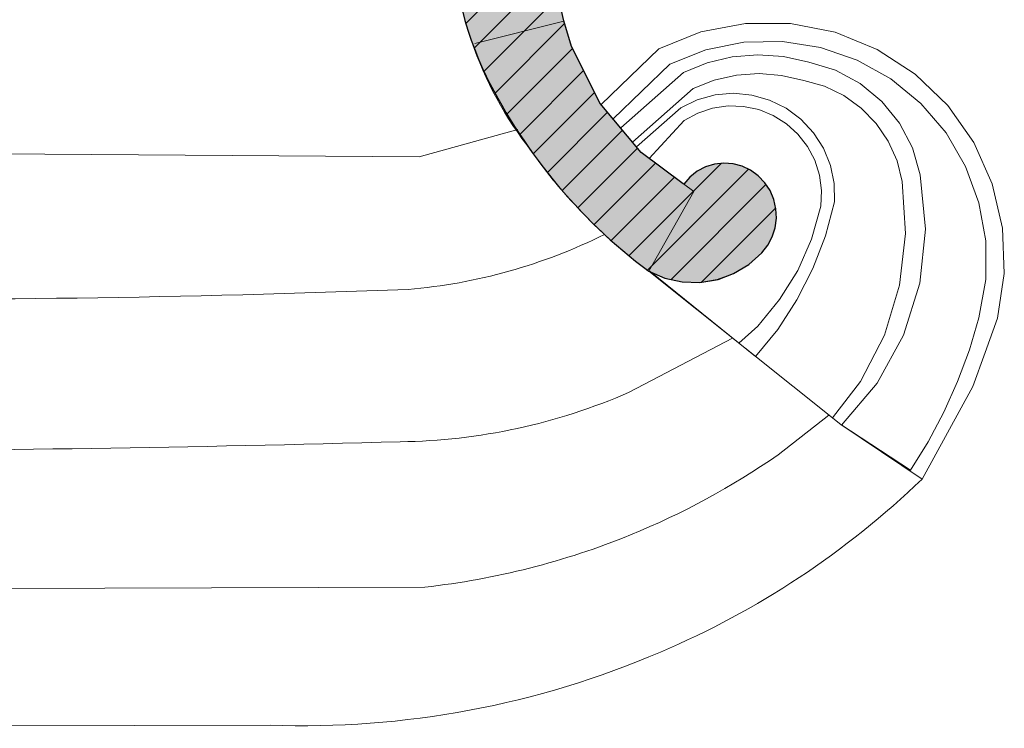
# Model space of a CAD drawing. Extents: x -6068 to 35118, y -17738 to 67348.
# Tile 96 of 243: x 1107 to 1375, y -2098 to -1905. Entities that reach past the tile are written whole.
import ezdxf

# ---------------------------------------------------------------- set-up
doc = ezdxf.new("R2010")
doc.units = 0
doc.header["$LTSCALE"] = 15
doc.linetypes.add('Continua', pattern=[0])
doc.linetypes.add('Cui_CONTINU', pattern=[0])
doc.layers.get('0').update_dxf_attribs({"linetype": 'CONTINUOUS'})
doc.layers.add('EDL_RDJ murs & cloisons', color=5, linetype='CONTINUOUS')
doc.layers.add('PIS-fond de plan', color=7, linetype='Cui_CONTINU')
for name, color, linetype, lineweight, true_color in [('Encombrement - NIVEAUX - Style par défaut', 7, 'Continua', 0, 0x000000), ('Enveloppe (vert.) Courbe - NIVEAUX - Style par défaut', 7, 'Continua', 0, 0x000000), ('Échelle - NIVEAUX - Style par défaut', 7, 'Continua', 0, 0x000000)]:
    doc.layers.add(name, color=color, linetype=linetype, lineweight=lineweight, true_color=true_color)

# ---------------------------------------------------------------- blocks, each defined once
blk = doc.blocks.new('EDL_RDJ plan_2025 10 17')
at = {"linetype": 'Continuous', "ltscale": 0.08}
h = blk.add_hatch(dxfattribs=at)
h.set_pattern_fill('ANSI31', color=9, scale=2)
edge = h.paths.add_edge_path()
edge.add_line((1270.3, -1751.21), (1239.9, -1750.95))
edge.add_line((1239.9, -1750.95), (1239.03, -1836.87))
edge.add_line((1239.03, -1836.87), (1234.15, -1836.83))
edge.add_line((1234.15, -1836.83), (1233.6, -1836.83))
edge.add_line((1233.6, -1836.83), (1233.36, -1874.7))
edge.add_line((1233.36, -1874.7), (1238.86, -1874.73))
edge.add_arc((1333.54, -1879.05), 94.78, 177.3903, 204.3238)
edge.add_arc((1381.71, -1853.93), 149.05, 205.4947, 233.2278)
edge.add_line((1292.49, -1973.32), (1296.9, -1975.2))
edge.add_line((1296.9, -1975.2), (1301.59, -1976.23))
edge.add_line((1301.59, -1976.23), (1306.39, -1976.36))
edge.add_line((1306.39, -1976.36), (1311.42, -1975.59))
edge.add_line((1311.42, -1975.59), (1315.64, -1973.95))
edge.add_line((1315.64, -1973.95), (1319.76, -1971.5))
edge.add_line((1319.76, -1971.5), (1323.36, -1968.32))
edge.add_line((1323.36, -1968.32), (1324.96, -1966.26))
edge.add_line((1324.96, -1966.26), (1326.18, -1963.96))
edge.add_line((1326.18, -1963.96), (1326.97, -1961.48))
edge.add_line((1326.97, -1961.48), (1327.3, -1958.9))
edge.add_line((1327.3, -1958.9), (1327.18, -1956.29))
edge.add_line((1327.18, -1956.29), (1326.6, -1953.76))
edge.add_line((1326.6, -1953.76), (1325.57, -1951.36))
edge.add_line((1325.57, -1951.36), (1324.14, -1949.19))
edge.add_line((1324.14, -1949.19), (1322.35, -1947.3))
edge.add_line((1322.35, -1947.3), (1320.28, -1945.8))
edge.add_line((1320.28, -1945.8), (1317.98, -1944.7))
edge.add_line((1317.98, -1944.7), (1315.51, -1944.05))
edge.add_line((1315.51, -1944.05), (1312.96, -1943.86))
edge.add_line((1312.96, -1943.86), (1310.43, -1944.14))
edge.add_line((1310.43, -1944.14), (1307.99, -1944.89))
edge.add_line((1307.99, -1944.89), (1305.73, -1946.08))
edge.add_line((1305.73, -1946.08), (1303.72, -1947.66))
edge.add_line((1303.72, -1947.66), (1302.04, -1949.58))
edge.add_line((1302.04, -1949.58), (1301.9, -1949.47))
edge.add_line((1301.9, -1949.47), (1290.45, -1940.95))
edge.add_line((1290.45, -1940.95), (1279.26, -1927.61))
edge.add_line((1279.26, -1927.61), (1271.45, -1912.05))
edge.add_line((1271.45, -1912.05), (1269.3, -1905.1))
edge.add_line((1269.3, -1905.1), (1267.21, -1895.86))
edge.add_line((1267.21, -1895.86), (1264.1, -1874.9))
edge.add_line((1264.1, -1874.9), (1273.36, -1874.96))
edge.add_line((1273.36, -1874.96), (1273.6, -1837.09))
edge.add_line((1273.6, -1837.09), (1268.03, -1837.05))
edge.add_line((1268.03, -1837.05), (1270.3, -1751.07))
edge.add_line((1270.3, -1751.07), (1270.3, -1751.21))
at = {"layer": 'EDL_RDJ murs & cloisons', "linetype": 'Continuous', "ltscale": 0.08}
h = blk.add_hatch(color=9, dxfattribs=at)
h.dxf.hatch_style = 1
edge = h.paths.add_edge_path()
edge.add_line((1270.3, -1751.21), (1239.9, -1750.95))
edge.add_line((1239.9, -1750.95), (1239.03, -1836.87))
edge.add_line((1239.03, -1836.87), (1234.15, -1836.83))
edge.add_line((1234.15, -1836.83), (1233.6, -1836.83))
edge.add_line((1233.6, -1836.83), (1233.36, -1874.7))
edge.add_line((1233.36, -1874.7), (1238.86, -1874.73))
edge.add_arc((1333.54, -1879.05), 94.78, 177.3903, 204.3238)
edge.add_arc((1381.71, -1853.93), 149.05, 205.4947, 233.2278)
edge.add_line((1292.49, -1973.32), (1296.9, -1975.2))
edge.add_line((1296.9, -1975.2), (1301.59, -1976.23))
edge.add_line((1301.59, -1976.23), (1306.39, -1976.36))
edge.add_line((1306.39, -1976.36), (1311.42, -1975.59))
edge.add_line((1311.42, -1975.59), (1315.64, -1973.95))
edge.add_line((1315.64, -1973.95), (1319.76, -1971.5))
edge.add_line((1319.76, -1971.5), (1323.36, -1968.32))
edge.add_line((1323.36, -1968.32), (1324.96, -1966.26))
edge.add_line((1324.96, -1966.26), (1326.18, -1963.96))
edge.add_line((1326.18, -1963.96), (1326.97, -1961.48))
edge.add_line((1326.97, -1961.48), (1327.3, -1958.9))
edge.add_line((1327.3, -1958.9), (1327.18, -1956.29))
edge.add_line((1327.18, -1956.29), (1326.6, -1953.76))
edge.add_line((1326.6, -1953.76), (1325.57, -1951.36))
edge.add_line((1325.57, -1951.36), (1324.14, -1949.19))
edge.add_line((1324.14, -1949.19), (1322.35, -1947.3))
edge.add_line((1322.35, -1947.3), (1320.28, -1945.8))
edge.add_line((1320.28, -1945.8), (1317.98, -1944.7))
edge.add_line((1317.98, -1944.7), (1315.51, -1944.05))
edge.add_line((1315.51, -1944.05), (1312.96, -1943.86))
edge.add_line((1312.96, -1943.86), (1310.43, -1944.14))
edge.add_line((1310.43, -1944.14), (1307.99, -1944.89))
edge.add_line((1307.99, -1944.89), (1305.73, -1946.08))
edge.add_line((1305.73, -1946.08), (1303.72, -1947.66))
edge.add_line((1303.72, -1947.66), (1302.04, -1949.58))
edge.add_line((1302.04, -1949.58), (1301.9, -1949.47))
edge.add_line((1301.9, -1949.47), (1290.45, -1940.95))
edge.add_line((1290.45, -1940.95), (1279.26, -1927.61))
edge.add_line((1279.26, -1927.61), (1271.45, -1912.05))
edge.add_line((1271.45, -1912.05), (1269.3, -1905.1))
edge.add_line((1269.3, -1905.1), (1267.21, -1895.86))
edge.add_line((1267.21, -1895.86), (1264.1, -1874.9))
edge.add_line((1264.1, -1874.9), (1273.36, -1874.96))
edge.add_line((1273.36, -1874.96), (1273.6, -1837.09))
edge.add_line((1273.6, -1837.09), (1268.03, -1837.05))
edge.add_line((1268.03, -1837.05), (1270.3, -1751.07))
edge.add_line((1270.3, -1751.07), (1270.3, -1751.21))
blk.add_lwpolyline([(1238.86, -1874.73, 0.118063), (1247.18, -1918.09, 0.121602), (1292.49, -1973.32), (1296.9, -1975.2), (1301.59, -1976.23), (1306.39, -1976.36), (1311.42, -1975.59), (1315.64, -1973.95), (1319.76, -1971.5), (1323.36, -1968.32), (1324.96, -1966.26), (1326.18, -1963.96), (1326.97, -1961.48), (1327.3, -1958.9), (1327.18, -1956.29), (1326.6, -1953.76), (1325.57, -1951.36), (1324.14, -1949.19), (1322.35, -1947.3), (1320.28, -1945.8), (1317.98, -1944.7), (1315.51, -1944.05), (1312.96, -1943.86), (1310.43, -1944.14), (1307.99, -1944.89), (1305.73, -1946.08), (1303.72, -1947.66), (1302.04, -1949.58), (1301.9, -1949.47), (1290.45, -1940.95), (1279.26, -1927.61), (1271.45, -1912.05), (1269.3, -1905.1), (1267.21, -1895.86)], format="xyb", dxfattribs=at)
at = {"layer": 'Encombrement - NIVEAUX - Style par défaut', "color": 18, "linetype": 'Continua', "lineweight": 20, "ltscale": 0.1, "true_color": 0x000000}
for p, q in [((1318.85, -1905.82), (1306.71, -1908.13)), ((1331.2, -1905.85), (1318.85, -1905.82)), ((1343.32, -1908.22), (1331.2, -1905.85)), ((1306.71, -1908.13), (1295.24, -1912.72)), ((1354.77, -1912.86), (1343.32, -1908.22)), ((1318.41, -1910.92), (1308.06, -1912.99)), ((1328.96, -1910.7), (1318.41, -1910.92)), ((1339.38, -1912.33), (1328.96, -1910.7)), ((1295.24, -1912.72), (1279.49, -1927.89)), ((1308.06, -1912.99), (1298.25, -1916.86)), ((1322.27, -1914.35), (1315.27, -1914.93)), ((1329.28, -1914.84), (1322.27, -1914.35)), ((1349.35, -1915.78), (1339.38, -1912.33)), ((1365.12, -1919.59), (1354.77, -1912.86)), ((1298.25, -1916.86), (1282.76, -1931.78)), ((1308.45, -1916.56), (1301.94, -1919.21)), ((1315.27, -1914.93), (1308.45, -1916.56)), ((1336.12, -1916.39), (1329.28, -1914.84)), ((1343.44, -1918.58), (1336.12, -1916.39)), ((1358.56, -1920.93), (1349.35, -1915.78)), ((1301.94, -1919.21), (1284.86, -1934.28)), ((1322.57, -1919.48), (1316.4, -1919.92)), ((1328.74, -1919.97), (1322.57, -1919.48)), ((1350.17, -1922.17), (1343.44, -1918.58)), ((1374.02, -1928.16), (1365.12, -1919.59)), ((1310.36, -1921.28), (1304.6, -1923.54)), ((1316.4, -1919.92), (1310.36, -1921.28)), ((1334.76, -1921.38), (1328.74, -1919.97)), ((1340.4, -1922.94), (1334.76, -1921.38)), ((1356.06, -1927.03), (1350.17, -1922.17)), ((1366.72, -1927.62), (1358.56, -1920.93)), ((1304.6, -1923.54), (1288.07, -1938.11)), ((1315.6, -1924.84), (1310.59, -1925.29)), ((1320.61, -1925.32), (1315.6, -1924.84)), ((1345.68, -1925.47), (1340.4, -1922.94)), ((1305.75, -1926.62), (1301.22, -1928.82)), ((1310.59, -1925.29), (1305.75, -1926.62)), ((1325.45, -1926.68), (1320.61, -1925.32)), ((1329.96, -1928.9), (1325.45, -1926.68)), ((1350.43, -1928.88), (1345.68, -1925.47)), ((1360.88, -1932.95), (1356.06, -1927.03)), ((1373.58, -1935.64), (1366.72, -1927.62)), ((1301.22, -1928.82), (1289.16, -1939.41)), ((1305.9, -1930.22), (1302.17, -1932.24)), ((1309.93, -1928.89), (1305.9, -1930.22)), ((1314.12, -1928.28), (1309.93, -1928.89)), ((1318.36, -1928.42), (1314.12, -1928.28)), ((1322.51, -1929.29), (1318.36, -1928.42)), ((1326.45, -1930.88), (1322.51, -1929.29)), ((1333.99, -1931.9), (1329.96, -1928.9)), ((1354.52, -1933.06), (1350.43, -1928.88)), ((1381.12, -1938.27), (1374.02, -1928.16)), ((1302.17, -1932.24), (1292.63, -1942.57)), ((1330.05, -1933.13), (1326.45, -1930.88)), ((1333.19, -1935.97), (1330.05, -1933.13)), ((1337.42, -1935.58), (1333.99, -1931.9)), ((1357.82, -1937.9), (1354.52, -1933.06)), ((1364.42, -1939.71), (1360.88, -1932.95)), ((1340.13, -1939.82), (1337.42, -1935.58)), ((1378.91, -1944.74), (1373.58, -1935.64)), ((1335.8, -1939.32), (1333.19, -1935.97)), ((1360.22, -1943.23), (1357.82, -1937.9)), ((1386.17, -1949.54), (1381.12, -1938.27)), ((1337.78, -1943.07), (1335.8, -1939.32)), ((1342.03, -1944.48), (1340.13, -1939.82)), ((1366.56, -1947.04), (1364.42, -1939.71)), ((1312.96, -1943.86), (1310.43, -1944.14)), ((1315.51, -1944.05), (1312.96, -1943.86)), ((1339.07, -1947.11), (1337.78, -1943.07)), ((1361.65, -1948.91), (1360.22, -1943.23)), ((1305.73, -1946.08), (1303.72, -1947.66)), ((1307.99, -1944.89), (1305.73, -1946.08)), ((1310.43, -1944.14), (1307.99, -1944.89)), ((1317.98, -1944.7), (1315.51, -1944.05)), ((1320.28, -1945.8), (1317.98, -1944.7)), ((1322.35, -1947.3), (1320.28, -1945.8)), ((1343.05, -1949.4), (1342.03, -1944.48)), ((1382.56, -1954.64), (1378.91, -1944.74)), ((1303.72, -1947.66), (1302.04, -1949.58)), ((1324.14, -1949.19), (1322.35, -1947.3)), ((1325.57, -1951.36), (1324.14, -1949.19)), ((1339.64, -1951.31), (1339.07, -1947.11)), ((1362.54, -1963.06), (1361.65, -1948.91)), ((1367.98, -1961.82), (1366.56, -1947.04)), ((1326.6, -1953.76), (1325.57, -1951.36)), ((1339.46, -1955.55), (1339.64, -1951.31)), ((1343.17, -1954.43), (1343.05, -1949.4)), ((1388.98, -1961.57), (1386.17, -1949.54)), ((1327.18, -1956.29), (1326.6, -1953.76)), ((1340.7, -1963.67), (1343.17, -1954.43)), ((1384.41, -1965.03), (1382.56, -1954.64)), ((1327.3, -1958.9), (1327.18, -1956.29)), ((1336.9, -1964.54), (1339.46, -1955.55)), ((1326.97, -1961.48), (1327.3, -1958.9)), ((1326.18, -1963.96), (1326.97, -1961.48)), ((1366.44, -1976.6), (1367.98, -1961.82)), ((1389.46, -1973.91), (1388.98, -1961.57)), ((1324.96, -1966.26), (1326.18, -1963.96)), ((1333.12, -1973.09), (1336.9, -1964.54)), ((1337.27, -1972.61), (1340.7, -1963.67)), ((1360.89, -1977.15), (1362.54, -1963.06)), ((1384.4, -1975.58), (1384.41, -1965.03)), ((1323.36, -1968.32), (1324.96, -1966.26)), ((1319.76, -1971.5), (1323.36, -1968.32)), ((1292.49, -1973.32), (1296.9, -1975.2)), ((1292.49, -1973.32), (1344.9, -2015.12)), ((1292.49, -1973.32), (1344.9, -2015.12)), ((1292.81, -1973.33), (1321.65, -1996.58)), ((1315.64, -1973.95), (1319.76, -1971.5)), ((1328.2, -1981.04), (1333.12, -1973.09)), ((1332.92, -1981.13), (1337.27, -1972.61)), ((1296.9, -1975.2), (1301.59, -1976.23)), ((1306.39, -1976.36), (1311.13, -1975.59)), ((1311.13, -1975.59), (1315.64, -1973.95)), ((1382.54, -1985.97), (1384.4, -1975.58)), ((1387.58, -1986.12), (1389.46, -1973.91)), ((1301.59, -1976.23), (1306.39, -1976.36)), ((1356.75, -1990.71), (1360.89, -1977.15)), ((1361.98, -1990.77), (1366.44, -1976.6)), ((1322.23, -1988.24), (1328.2, -1981.04)), ((1327.69, -1989.15), (1332.92, -1981.13)), ((1379.93, -1994.75), (1382.54, -1985.97)), ((1384.22, -1995.42), (1387.58, -1986.12)), ((1317.08, -1992.93), (1322.23, -1988.24)), ((1321.65, -1996.58), (1327.69, -1989.15)), ((1350.26, -2003.32), (1356.75, -1990.71)), ((1354.81, -2003.78), (1361.98, -1990.77)), ((1376.74, -2003.33), (1379.93, -1994.75)), ((1380.92, -2004.74), (1384.22, -1995.42)), ((1342.61, -2013.28), (1350.26, -2003.32)), ((1345.08, -2015.23), (1354.81, -2003.78)), ((1367.06, -2029.94), (1380.92, -2004.74)), ((1372.99, -2011.68), (1376.74, -2003.33)), ((1368.69, -2019.77), (1372.99, -2011.68)), ((1344.9, -2015.12), (1367.06, -2029.94)), ((1344.9, -2015.12), (1363.87, -2027.55)), ((1363.87, -2027.55), (1368.69, -2019.77))]:
    blk.add_line(p, q, dxfattribs=at)
at = {"layer": 'Enveloppe (vert.) Courbe - NIVEAUX - Style par défaut', "color": 18, "linetype": 'Continua', "lineweight": 20, "ltscale": 0.1, "true_color": 0x000000}
for p, q in [((1269.3, -1905.1), (1267.21, -1895.86)), ((1271.45, -1912.05), (1269.3, -1905.1)), ((1269.32, -1905.21), (1269.3, -1905.1)), ((1269.32, -1905.21), (1269.3, -1905.1)), ((1279.26, -1927.61), (1271.45, -1912.05)), ((1290.45, -1940.95), (1279.26, -1927.61)), ((1304.42, -1951.35), (1290.45, -1940.95)), ((1292.49, -1973.32), (1304.84, -1951.59)), ((1304.84, -1951.59), (1304.42, -1951.35)), ((1291.92, -1973), (1292.49, -1973.32))]:
    blk.add_line(p, q, dxfattribs=at)
at = {"layer": 'Enveloppe (vert.) Courbe - NIVEAUX - Style par défaut', "color": 9, "linetype": 'Continua', "lineweight": 13, "ltscale": 0.1, "true_color": 0xc0c0c0}
blk.add_line((1245.06, -1911.26), (1269.32, -1905.21), dxfattribs=at)
blk.add_line((1245.06, -1911.26), (1269.32, -1905.21), dxfattribs=at)
blk.add_line((1245.06, -1911.26), (1269.32, -1905.21), dxfattribs=at)
blk.add_line((1245.06, -1911.26), (1269.32, -1905.21), dxfattribs=at)
blk.add_line((1245.06, -1911.26), (1269.32, -1905.21), dxfattribs=at)
at = {"layer": 'Échelle - NIVEAUX - Style par défaut', "color": 18, "linetype": 'Continua', "lineweight": 13, "ltscale": 0.1, "true_color": 0x000000}
for p, q in [((1229.85, -1942.17), (1256.77, -1934.66)), ((867.05, -1939.45), (1229.85, -1942.17)), ((1344.9, -2015.12), (1292.49, -1973.32)), ((1287.15, -2006.29), (1315.34, -1991.54)), ((1327.77, -2023.34), (1341.64, -2012.51)), ((1363.75, -2027.73), (1344.9, -2015.12)), ((893.92, -2060.59), (1231.47, -2059.37)), ((894.45, -2097.84), (1189.23, -2096.98))]:
    blk.add_line(p, q, dxfattribs=at)
for centre, radius, start, end in [((1338.86, -1878.23), 100.09, 177.9963, 217.2862), ((1381.71, -1853.93), 149.05, 214.738, 233.2277), ((1214.18, -1829.64), 149.18, 274.8868, 296.3705), ((1083.12, 1828.59), 3809.58, 266.73088, 272.16287), ((1222.67, -1858.96), 160.82, 270.7428, 293.638), ((1037.13, 4696.57), 6718.96, 268.726741, 271.600147), ((1208.43, -1851.08), 209.56, 292.1696, 304.7139), ((1203.25, -1859.56), 236.35, 293.0316, 313.8723), ((1208.43, -1851.09), 209.56, 276.3114, 292.1693), ((1198.23, -1850.35), 246.79, 267.9091, 293.2686)]:
    blk.add_arc(centre, radius, start, end, dxfattribs=at)

msp = doc.modelspace()

# ---------------------------------------------------------------- block references
at = {"layer": 'PIS-fond de plan'}
msp.add_blockref('EDL_RDJ plan_2025 10 17', (-14.33, 0), dxfattribs=at)

doc.saveas('drawing.dxf')
